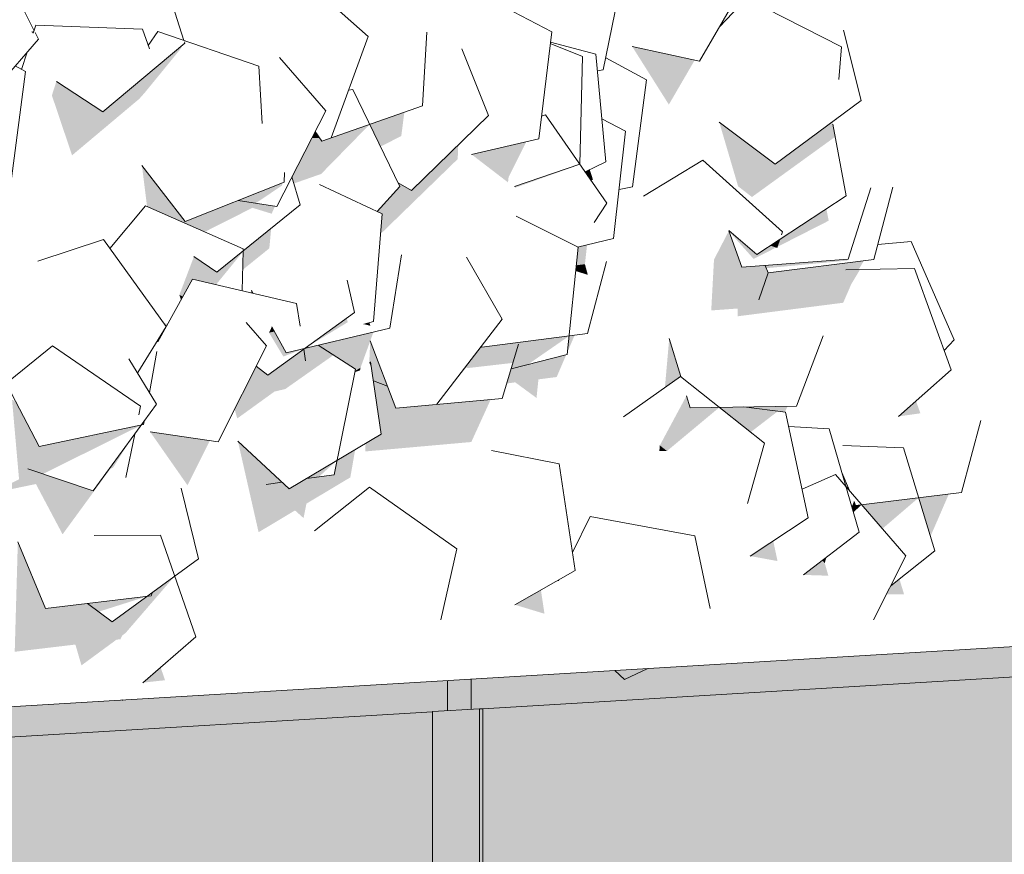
# Model space of a CAD drawing. Header units: millimetres. Extents: x 7522813 to 7573737, y -9734 to 10800.
# Tile 69 of 71: x 7548944 to 7549749, y 4252 to 4934. Entities that reach past the tile are written whole.
import ezdxf

# ---------------------------------------------------------------- set-up
doc = ezdxf.new("R2010")
doc.units = ezdxf.units.MM
doc.header["$MEASUREMENT"] = 0
for name, color, linetype in [('Nowe_2025-10-27 Żywopłot', 7, 'Continuous'), ('Nowe_280-A Dachy Powłoki', 7, 'Continuous'), ('Nowe_290-A Ściany kurtynowe', 7, 'Continuous')]:
    doc.layers.add(name, color=color, linetype=linetype)
for name, color, linetype, lineweight, true_color in [('Nowe_2025-10-27 Żywopłot_Nr_pióra__81', 7, 'Continuous', 13, 0x6a6a6a), ('Nowe_2025-10-27 Żywopłot_Nr_pióra__82', 7, 'Continuous', 13, 0xaaaaaa), ('Nowe_280-A Dachy Powłoki_Nr_pióra__61', 7, 'Continuous', 13, 0x6a6a6a), ('Nowe_280-A Dachy Powłoki_Nr_pióra__81', 7, 'Continuous', 13, 0x6a6a6a), ('Nowe_290-A Ściany kurtynowe_Nr_pióra__81', 7, 'Continuous', 13, 0x6a6a6a)]:
    doc.layers.add(name, color=color, linetype=linetype, lineweight=lineweight, true_color=true_color)
doc.layers.add('Nowe_290-A Ściany kurtynowe_Nr_pióra__87', color=7, linetype='Continuous', lineweight=13)

# ---------------------------------------------------------------- blocks, each defined once
blk = doc.blocks.new('ElemPrzekroju_2', base_point=(6982742.06, 0))
at = {"layer": 'Nowe_280-A Dachy Powłoki_Nr_pióra__81', "linetype": 'Continuous', "lineweight": 0, "true_color": 0x1a1a1a}
for points in [[(7549495.89, 4900.96), (7549444.8, 4912.06), (7549474.76, 4864.62)], [(7548945.26, 4893.57), (7548945.62, 4893.38), (7548945.67, 4893.56)], [(7548992.76, 4871.26), (7548970.39, 4872.12), (7548986.89, 4823.13), (7549041.91, 4869.37), (7549025.53, 4870), (7549011.98, 4858.62)], [(7549248.56, 4854.88), (7549230.21, 4848.47), (7549233.97, 4840.69)], [(7549560.31, 4816.76), (7549515.98, 4850.15), (7549531.37, 4797.8)], [(7549582.5, 4831.29), (7549608.62, 4848.4), (7549608.91, 4850.88)], [(7549179.48, 4830.64), (7549166.59, 4805.46), (7549168.15, 4800.08), (7549173.7, 4802.02), (7549190.49, 4807.88)], [(7549254.81, 4797.63), (7549236.24, 4777.08), (7549240.29, 4775.16), (7549239.07, 4759.67), (7549239.32, 4759.01), (7549302.14, 4820.08), (7549302.58, 4831.6), (7549264.41, 4794.49), (7549253.37, 4800.6)], [(7549313.41, 4823.93), (7549343.24, 4801.02), (7549343.78, 4805.43), (7549328.56, 4827.4)], [(7549075.46, 4773.93), (7549043.99, 4814.92), (7549048.19, 4781.33), (7549071.75, 4770.94)], [(7549348.44, 4797.64), (7549349.73, 4796.85), (7549349.04, 4797.85)], [(7549126.28, 4729.44), (7549148.14, 4747.06), (7549149.68, 4763.56), (7549126.62, 4744.98)], [(7549399.03, 4733.19), (7549406.13, 4734.1), (7549407.9, 4750), (7549400.95, 4748.32), (7549400.48, 4747.59)], [(7549509.4, 4696.27), (7549531.08, 4697.87), (7549530.94, 4691.5), (7549617.31, 4702.58), (7549623.73, 4717.51), (7549619.42, 4729.49), (7549624.68, 4729.58), (7549622.11, 4735.46), (7549556.03, 4726.98), (7549555.98, 4727.1), (7549548.23, 4704.97), (7549511.65, 4737.87)], [(7549077.57, 4707.65), (7549074.6, 4708.96), (7549075.96, 4704.74)], [(7549133.47, 4712.81), (7549133.55, 4710.55), (7549134.9, 4710.23)], [(7549057.11, 4670.71), (7549065.14, 4685.21), (7549061.82, 4685.99), (7549063.91, 4683.09), (7549057.54, 4672.77)], [(7549233.26, 4678.56), (7549188.11, 4667.92), (7549218.61, 4648.38), (7549218.29, 4646.8), (7549222.71, 4649.45), (7549230.64, 4671.33), (7549229.84, 4653.71), (7549230.9, 4654.34), (7549232.91, 4640.42), (7549239.32, 4648.77), (7549230.65, 4671.54), (7549230.72, 4671.55)], [(7549393.21, 4675.39), (7549391.91, 4662.46), (7549397.71, 4675.97)], [(7549475.05, 4673.4), (7549471.52, 4633.1), (7549484.4, 4642.17), (7549484.43, 4642.14)], [(7549342.12, 4636.57), (7549349.18, 4637.47), (7549366.59, 4624.71), (7549368.12, 4639.91), (7549383.04, 4641.83), (7549390.84, 4659.98), (7549345.77, 4648.59)], [(7549137.47, 4650.82), (7549119.76, 4615.54), (7549121.93, 4607.95), (7549152.33, 4629.93), (7549161.18, 4632.01), (7549163.94, 4645.69), (7549153.52, 4648.13), (7549147.02, 4643.43)], [(7549226.53, 4580.98), (7549313.26, 4588.69), (7549329.07, 4623.34), (7549251.62, 4616.47), (7549244.8, 4634.39), (7549233.17, 4638.66), (7549239.44, 4595.23), (7549226.84, 4587.69)], [(7548934.74, 4553.9), (7548934.84, 4549.67), (7548957.33, 4554.34), (7548979.13, 4513.22), (7549018.46, 4567.05), (7549019.66, 4567.3), (7549018.42, 4568.15), (7549004.22, 4548.71), (7548950.73, 4566.79), (7548964.9, 4586.19), (7548959.93, 4585.15), (7548941.19, 4621.11), (7548937.8, 4623.43), (7548943.55, 4558.16)], [(7549662.59, 4609.61), (7549680.38, 4612.18), (7549676.78, 4622.2)], [(7549535.91, 4617.41), (7549569.45, 4613.1), (7549571.92, 4617.98)], [(7549050.68, 4597.07), (7549081.25, 4553.31), (7549099.56, 4589.8)], [(7549147.84, 4565.85), (7549122.43, 4589.49), (7549139.37, 4514.92), (7549169.16, 4532.73), (7549176.1, 4526.48), (7549178.48, 4538.3), (7549214.35, 4559.74), (7549218.35, 4582.62), (7549203.57, 4573.78), (7549201.18, 4561.96), (7549178.41, 4558.74), (7549164.46, 4550.4), (7549158.52, 4555.92), (7549145.47, 4554.07)], [(7549467.38, 4585.91), (7549466.97, 4581.22), (7549473.19, 4581.32)], [(7549616.16, 4563.81), (7549619.44, 4552.38), (7549621.19, 4550.36), (7549619.6, 4555.58)], [(7549703.65, 4546.15), (7549678.93, 4543.14), (7549688.41, 4511.87), (7549688.78, 4511.92)], [(7549541.14, 4495.46), (7549563.61, 4491.32), (7549560.05, 4507.93)], [(7548940.01, 4417.17), (7548989.61, 4423.06), (7548994.56, 4406.02), (7549023.18, 4427.05), (7549026.49, 4427.44), (7549027.79, 4430.43), (7549030.59, 4432.49), (7549025.88, 4446.08), (7549019.65, 4441.51), (7548999.62, 4456.75), (7548965.1, 4452.65), (7548942.56, 4506.99)], [(7549600.28, 4491.82), (7549584.92, 4480.01), (7549605.13, 4479.36), (7549602.18, 4489.62)], [(7549384.57, 4475.04), (7549385.21, 4476.35), (7549384.61, 4476.01)], [(7549656.1, 4471.09), (7549652.62, 4464.15), (7549667.01, 4464.22), (7549663.22, 4476.75)], [(7549370.13, 4467.76), (7549348.81, 4455.62), (7549373.09, 4448.25)], [(7549044.68, 4391.89), (7549062.92, 4393.9), (7549059.24, 4404.49)]]:
    blk.add_hatch(color=250, dxfattribs=at).paths.add_polyline_path(points)
at = {"layer": 'Nowe_280-A Dachy Powłoki_Nr_pióra__61', "color": 251, "linetype": 'Continuous', "lineweight": 13, "true_color": 0x6a6a6a}
blk.add_line((7550935.98, 4492.2), (7547942.41, 4312.59), dxfattribs=at)
blk = doc.blocks.new('ElemPrzekroju_137', base_point=(6982742.06, 0))
at = {"layer": 'Nowe_290-A Ściany kurtynowe_Nr_pióra__81', "linetype": 'Continuous', "lineweight": 0, "true_color": 0x1a1a1a}
blk.add_hatch(color=250, dxfattribs=at).paths.add_polyline_path([(7547844.73, 4306.73), (7547727.43, 4299.69), (7547727.43, 4274.97), (7547731.64, 4275.22), (7547734.35, 4275.22), (7549281.46, 4368.05), (7549281.46, 4368.21), (7549293.8, 4368.95), (7549293.8, 4393.67), (7549028.33, 4377.74), (7549028.13, 4377.57), (7549027.94, 4377.72), (7547942.41, 4312.59), (7547860.55, 4284.15)])
blk = doc.blocks.new('ElemPrzekroju_138', base_point=(6982742.06, 0))
at = {"layer": 'Nowe_290-A Ściany kurtynowe_Nr_pióra__81', "linetype": 'Continuous', "lineweight": 0, "true_color": 0x1a1a1a}
blk.add_hatch(color=250, dxfattribs=at).paths.add_polyline_path([(7549315.76, 4370.27), (7549319.97, 4370.52), (7549322.67, 4370.52), (7550051.56, 4414.26), (7550051.56, 4414.42), (7550063.89, 4415.16), (7550063.89, 4439.88), (7549457.69, 4403.5), (7549438.36, 4394.39), (7549430.5, 4401.87), (7549315.76, 4394.99)])
blk = doc.blocks.new('ElemPrzekroju_176', base_point=(6982742.06, 0))
at = {"layer": 'Nowe_290-A Ściany kurtynowe_Nr_pióra__81', "linetype": 'Continuous', "lineweight": 0, "true_color": 0x1a1a1a}
for points in [[(7550073.52, 4440.45), (7550073.52, 4415.74), (7550083.15, 4416.31), (7550083.15, 4441.03)], [(7550085.86, 4441.19), (7550083.15, 4441.03), (7550083.15, 4416.31), (7550085.86, 4416.48)], [(7549322.67, 4370.52), (7549322.67, 3620.61), (7550054.27, 3664.5), (7550051.56, 3664.5), (7550051.56, 4414.26)], [(7549293.8, 4393.67), (7549293.8, 4368.95), (7549303.42, 4369.53), (7549303.42, 4394.25)], [(7549313.05, 3620.03), (7549315.76, 3620.03), (7550063.89, 3664.92), (7550063.89, 3665.08)], [(7550073.52, 3665.66), (7550073.52, 3640.62), (7550083.15, 3641.19), (7550083.15, 3666.23)], [(7550085.86, 3666.23), (7550083.15, 3666.23), (7550083.15, 3641.19), (7550085.86, 3641.19)], [(7549293.8, 3618.87), (7549293.8, 3593.83), (7549303.42, 3594.41), (7549303.42, 3619.45)]]:
    blk.add_hatch(color=250, dxfattribs=at).paths.add_polyline_path(points)
at = {"layer": 'Nowe_290-A Ściany kurtynowe_Nr_pióra__87', "color": 7, "linetype": 'Continuous', "lineweight": 13}
for p, q in [((7550083.15, 4416.31), (7550083.15, 4441.03)), ((7550051.56, 4414.26), (7549322.67, 4370.52)), ((7549293.8, 4393.67), (7549293.8, 4368.95)), ((7549322.67, 3620.61), (7550054.27, 3664.5)), ((7550083.15, 3641.19), (7550083.15, 3666.23)), ((7550073.52, 3640.62), (7550083.15, 3641.19)), ((7550085.86, 3641.19), (7550083.15, 3641.19)), ((7549293.8, 3618.87), (7549293.8, 3593.83)), ((7549293.8, 3593.83), (7549303.42, 3594.41))]:
    blk.add_line(p, q, dxfattribs=at)
blk = doc.blocks.new('ElemPrzekroju_177', base_point=(6982742.06, 0))
at = {"layer": 'Nowe_290-A Ściany kurtynowe_Nr_pióra__81', "linetype": 'Continuous', "lineweight": 0, "true_color": 0x1a1a1a}
for points in [[(7549303.42, 4369.53), (7549313.05, 4370.11), (7549313.05, 4394.82), (7549303.42, 4394.25)], [(7549315.76, 4394.99), (7549313.05, 4394.82), (7549313.05, 4370.11), (7549315.76, 4370.27)], [(7547734.35, 4275.22), (7547734.35, 3525.31), (7549284.17, 3618.3), (7549281.46, 3618.3), (7549281.46, 4368.05)]]:
    blk.add_hatch(color=250, dxfattribs=at).paths.add_polyline_path(points)
at = {"layer": 'Nowe_290-A Ściany kurtynowe_Nr_pióra__87', "color": 7, "linetype": 'Continuous', "lineweight": 13}
for p, q in [((7549313.05, 4370.11), (7549313.05, 4394.82)), ((7549281.46, 4368.05), (7547734.35, 4275.22))]:
    blk.add_line(p, q, dxfattribs=at)
blk = doc.blocks.new('ElemPrzekroju_290', base_point=(6982742.06, 0))
at = {"layer": 'Nowe_290-A Ściany kurtynowe_Nr_pióra__81', "linetype": 'Continuous', "lineweight": 0, "true_color": 0x1a1a1a}
for points in [[(7549281.46, 4368.21), (7549281.46, 3618.3), (7549319.97, 3620.61), (7549319.97, 4370.52)], [(7549322.67, 3620.61), (7549322.67, 4370.52), (7549319.97, 4370.52), (7549319.97, 3620.61)], [(7549303.42, 3619.45), (7549322.67, 3620.61), (7549319.97, 3620.61), (7549281.46, 3618.3), (7549284.17, 3618.3)]]:
    blk.add_hatch(color=250, dxfattribs=at).paths.add_polyline_path(points)
at = {"layer": 'Nowe_290-A Ściany kurtynowe_Nr_pióra__87', "color": 7, "linetype": 'Continuous', "lineweight": 13}
for p, q in [((7549319.97, 4370.52), (7549281.46, 4368.21)), ((7549281.46, 3618.3), (7549281.46, 4368.21)), ((7549322.67, 4370.52), (7549319.97, 4370.52)), ((7549319.97, 3620.61), (7549319.97, 4370.52)), ((7549322.67, 4370.52), (7549322.67, 3620.61)), ((7549281.46, 3618.3), (7549319.97, 3620.61)), ((7549284.17, 3618.3), (7549281.46, 3618.3)), ((7549284.17, 3618.3), (7549293.8, 3618.87)), ((7549293.8, 3618.87), (7549303.42, 3619.45)), ((7549303.42, 3619.45), (7549313.05, 3620.03)), ((7549313.05, 3620.03), (7549322.67, 3620.61)), ((7549319.97, 3620.61), (7549322.67, 3620.61))]:
    blk.add_line(p, q, dxfattribs=at)
blk = doc.blocks.new('ElemPrzekroju_344', base_point=(6982742.06, 0))
at = {"layer": 'Nowe_2025-10-27 Żywopłot_Nr_pióra__81', "linetype": 'Continuous', "lineweight": 0, "true_color": 0x1a1a1a}
for points in [[(7548955.81, 4924.79), (7548953.44, 4924.02), (7548955.2, 4922.91)], [(7549077.48, 4913.66), (7549048.37, 4889.2), (7549046.57, 4874.67), (7549075.71, 4910.3)], [(7549048.37, 4889.2), (7549025.53, 4870), (7549041.91, 4869.37), (7549046.57, 4874.67)], [(7548974.07, 4883.56), (7548970.39, 4872.12), (7548992.76, 4871.26)], [(7549233.97, 4840.69), (7549239.03, 4830.24), (7549256.02, 4838.93), (7549258.52, 4858.36), (7549248.56, 4854.88)], [(7549179.48, 4830.64), (7549190.49, 4807.88), (7549230.21, 4848.47), (7549191.12, 4834.82), (7549189.09, 4837.7), (7549183.16, 4837.83)], [(7549531.37, 4797.8), (7549542.68, 4789.04), (7549610.81, 4838.36), (7549609.78, 4843.86), (7549608.62, 4848.4), (7549582.5, 4831.29), (7549561.6, 4815.79), (7549560.31, 4816.76)], [(7549183.16, 4837.83), (7549189.09, 4837.7), (7549185.62, 4842.63)], [(7549358.17, 4834.18), (7549328.56, 4827.4), (7549343.78, 4805.43)], [(7549349.04, 4797.85), (7549349.73, 4796.85), (7549401.67, 4815.45), (7549401.8, 4815.75)], [(7549406.29, 4809.68), (7549411.24, 4802.54), (7549412.74, 4803.15), (7549410.06, 4811.52)], [(7549158.87, 4800.48), (7549122.69, 4786.16), (7549136.97, 4783.91), (7549158.48, 4798.41)], [(7549075.46, 4773.93), (7549071.75, 4770.94), (7549095.37, 4760.52), (7549134.36, 4780.22), (7549150.04, 4775.37), (7549152.76, 4781.42), (7549122.69, 4786.16), (7549079.26, 4768.98)], [(7549565.56, 4754.47), (7549563.38, 4748.24), (7549605.42, 4769.66), (7549603.48, 4779.31)], [(7549523.31, 4760.39), (7549511.65, 4737.87), (7549548.23, 4704.97), (7549555.98, 4727.1), (7549553.4, 4733.15), (7549534.49, 4731.75), (7549523.75, 4761.25), (7549524.64, 4760.94), (7549523.77, 4761.68)], [(7549523.75, 4761.25), (7549523.81, 4761.1), (7549544.08, 4738.41), (7549562.31, 4747.7), (7549557.7, 4749.32), (7549546.7, 4742.12), (7549524.64, 4760.94)], [(7549565.56, 4754.47), (7549557.7, 4749.32), (7549562.31, 4747.7), (7549563.83, 4749.52)], [(7549105.1, 4727.64), (7549086.56, 4740.42), (7549074.6, 4708.96), (7549077.57, 4707.65), (7549085.42, 4721.82), (7549104.53, 4717.34), (7549126.61, 4744.38), (7549126.62, 4744.98)], [(7549400.95, 4748.32), (7549400.13, 4748.13), (7549400.51, 4747.94), (7549400.48, 4747.59)], [(7549398.56, 4728.57), (7549408.51, 4725.37), (7549406.13, 4734.1), (7549399.03, 4733.19)], [(7549553.4, 4733.15), (7549554.39, 4730.83), (7549620.53, 4737.06), (7549620.88, 4738.15)], [(7549622.11, 4735.46), (7549624.68, 4729.58), (7549629.84, 4729.68), (7549634.29, 4737.02)], [(7549619.42, 4729.49), (7549623.73, 4717.51), (7549631, 4729.7)], [(7549211.37, 4689.96), (7549177.42, 4665.41), (7549212.22, 4686.65)], [(7549229.96, 4686.31), (7549225.48, 4685.07), (7549230.84, 4683.72)], [(7549152.24, 4679.01), (7549150.12, 4682.82), (7549147.91, 4678.12)], [(7549147.91, 4678.12), (7549159.59, 4658.57), (7549177.42, 4665.41), (7549161.83, 4661.74), (7549152.24, 4679.01)], [(7549321.4, 4667.04), (7549332.56, 4680.94), (7549332.35, 4681.32), (7549321.39, 4667.07)], [(7549230.7, 4671.42), (7549230.72, 4671.55), (7549230.65, 4671.54)], [(7549284.95, 4619.64), (7549284.6, 4619.77), (7549284.89, 4619.56), (7549309.31, 4649.93), (7549309.66, 4649.08), (7549347.22, 4653.38), (7549351.91, 4668.82), (7549350.89, 4669.95), (7549321.76, 4666.2), (7549321.39, 4667.07)], [(7549351.91, 4668.82), (7549345.77, 4648.59), (7549359.49, 4652.06), (7549393.21, 4675.39), (7549350.89, 4669.95)], [(7549176.22, 4664.54), (7549153.52, 4648.13), (7549163.94, 4645.69), (7549177.73, 4655.13)], [(7549161.18, 4632.01), (7549200.71, 4659.85), (7549188.11, 4667.93), (7549177.42, 4665.41), (7549176.22, 4664.54), (7549177.73, 4655.13), (7549163.94, 4645.69)], [(7549229.84, 4653.71), (7549231.62, 4649.37), (7549230.9, 4654.34)], [(7549218.29, 4646.8), (7549218.09, 4645.82), (7549222.29, 4647.29), (7549222.71, 4649.45)], [(7549239.32, 4648.77), (7549232.91, 4640.42), (7549233.17, 4638.66), (7549244.8, 4634.39)], [(7549489.14, 4626.44), (7549467.38, 4585.91), (7549473.19, 4581.32), (7549516.1, 4617.09), (7549492.06, 4616.7)], [(7549535.91, 4617.41), (7549516.1, 4617.09), (7549541.72, 4596.82), (7549563.83, 4613.82)], [(7549045.69, 4605.47), (7549043.55, 4602.53), (7549045.68, 4605.41)], [(7548964.9, 4586.19), (7548950.73, 4566.79), (7548963.16, 4562.59), (7549043.55, 4602.53)], [(7549018.42, 4568.15), (7549019.66, 4567.3), (7549020.87, 4568.46), (7549031.56, 4585.44), (7549038, 4594.49), (7549038.14, 4595.13)], [(7549178.41, 4558.74), (7549188.57, 4560.18), (7549203.57, 4573.78)], [(7549145.47, 4554.07), (7549158.52, 4555.92), (7549147.84, 4565.85)], [(7549622.36, 4549), (7549619.6, 4555.58), (7549621.19, 4550.36)], [(7549624.19, 4535.85), (7549625.56, 4531.07), (7549632.32, 4537.47), (7549627.43, 4536.87), (7549626.15, 4539.94)], [(7549632.32, 4537.47), (7549649.33, 4517.77), (7549678.93, 4543.14)], [(7549603.46, 4494.26), (7549600.28, 4491.82), (7549602.18, 4489.62)], [(7549048.27, 4462.53), (7549025.88, 4446.08), (7549030.59, 4432.49), (7549070.77, 4479.05), (7549052.27, 4465.46), (7549051.57, 4462.92)], [(7549048.27, 4462.53), (7548999.62, 4456.75), (7549008.6, 4449.92)], [(7549048.27, 4462.53), (7549052.08, 4464.79), (7549052.27, 4465.46)], [(7549457.69, 4403.5), (7549430.5, 4401.87), (7549438.36, 4394.39)], [(7549027.94, 4377.72), (7549028.13, 4377.57), (7549028.33, 4377.74)]]:
    blk.add_hatch(color=250, dxfattribs=at).paths.add_polyline_path(points)
at = {"layer": 'Nowe_2025-10-27 Żywopłot_Nr_pióra__82', "color": 253, "linetype": 'Continuous', "lineweight": 13, "true_color": 0xaaaaaa}
for p, q in [((7549421.05, 4892.96), (7549438.85, 4979.3)), ((7549499.85, 4900.1), (7549544.03, 4976.1)), ((7548955.88, 4925.02), (7548933.32, 4970.45)), ((7549078.3, 4917.12), (7549061.34, 4971.39)), ((7549228.89, 4920.25), (7549186.13, 4958.45)), ((7549379, 4924.04), (7549328.84, 4950.58)), ((7549538.19, 4951.64), (7549516.17, 4928.18)), ((7549615.9, 4911.86), (7549538.19, 4951.64)), ((7548957.36, 4929.56), (7548955.2, 4922.91)), ((7549044.36, 4926.21), (7548957.36, 4929.56)), ((7549050.05, 4910.28), (7549044.36, 4926.21)), ((7548959.38, 4917.98), (7548956.62, 4923.55)), ((7549057.1, 4924.44), (7549049.09, 4912.96)), ((7549139.51, 4895.98), (7549057.1, 4924.44)), ((7549198.79, 4837.49), (7549228.89, 4920.25)), ((7549273.43, 4863.56), (7549276.79, 4923.88)), ((7549368.33, 4836.5), (7549379, 4924.04)), ((7549631.85, 4867.89), (7549617.61, 4925.53)), ((7548901.83, 4851.8), (7548959.38, 4917.98)), ((7549011.98, 4858.62), (7549078.99, 4914.93)), ((7549078.99, 4914.93), (7549078.67, 4915.94)), ((7549327.23, 4855.57), (7549305.6, 4910.34)), ((7549404.27, 4903.95), (7549377.85, 4914.66)), ((7549415.18, 4905.76), (7549377.96, 4915.57)), ((7549444.8, 4912.06), (7549499.85, 4900.1)), ((7549613.78, 4885.07), (7549615.9, 4911.86)), ((7548950.16, 4907.38), (7548945.62, 4893.38)), ((7549194.25, 4859.49), (7549156.57, 4903.23)), ((7549401.91, 4815.79), (7549404.27, 4903.95)), ((7549423.19, 4817.93), (7549415.18, 4905.76)), ((7549456.4, 4884.9), (7549423.11, 4902.92)), ((7548948.86, 4891.62), (7548940.43, 4896.19)), ((7549142.28, 4849.13), (7549139.51, 4895.98)), ((7548937.39, 4804.19), (7548948.86, 4891.62)), ((7549416.4, 4892.33), (7549421.05, 4892.96)), ((7548974.07, 4883.56), (7549011.98, 4858.62)), ((7549444.95, 4797.46), (7549456.4, 4884.9)), ((7549216.49, 4876.83), (7549212.93, 4876.36)), ((7549254.81, 4797.63), (7549216.49, 4876.83)), ((7549191.12, 4834.82), (7549273.43, 4863.56)), ((7549561.6, 4815.79), (7549631.85, 4867.89)), ((7549154.16, 4781.2), (7549194.25, 4859.49)), ((7549264.41, 4794.49), (7549327.23, 4855.57)), ((7549374.01, 4856.25), (7549370.61, 4855.21)), ((7549424.03, 4784.07), (7549374.01, 4856.25)), ((7549439.37, 4842.88), (7549420.01, 4852.84)), ((7549515.98, 4850.15), (7549561.6, 4815.79)), ((7549619.81, 4790.01), (7549608.9, 4848.59)), ((7549611.18, 4852.09), (7549611.23, 4852.6)), ((7549183.16, 4837.83), (7549189.09, 4837.7)), ((7549185.62, 4842.63), (7549191.12, 4834.82)), ((7549429.63, 4755.23), (7549439.37, 4842.88)), ((7549313.41, 4823.93), (7549368.33, 4836.5)), ((7549043.99, 4814.92), (7549079.26, 4768.98)), ((7549348.44, 4797.64), (7549401.91, 4815.79)), ((7549406.29, 4809.68), (7549423.19, 4817.93)), ((7549502.63, 4819.25), (7549454.04, 4789.69)), ((7549567.74, 4760.69), (7549502.63, 4819.25)), ((7549160.36, 4801.07), (7549160.48, 4809.02)), ((7549173.23, 4782.55), (7549166.59, 4805.46)), ((7549079.26, 4768.98), (7549160.36, 4801.07)), ((7549240.29, 4775.16), (7549189.07, 4799.36)), ((7549236.24, 4777.08), (7549254.81, 4797.63)), ((7549253.37, 4800.6), (7549264.41, 4794.49)), ((7549434.05, 4795.08), (7549444.95, 4797.46)), ((7549546.7, 4742.12), (7549619.81, 4790.01)), ((7549621.33, 4738.18), (7549639.94, 4796.48)), ((7549642.4, 4738.06), (7549657.95, 4797.1)), ((7549046.83, 4781.93), (7549017.77, 4747.02)), ((7549126.66, 4746.72), (7549046.83, 4781.93)), ((7549105.1, 4727.64), (7549173.23, 4782.55)), ((7549122.69, 4786.16), (7549154.16, 4781.2)), ((7549413.82, 4768.25), (7549424.03, 4784.07)), ((7549233.33, 4687.25), (7549240.29, 4775.16)), ((7549400.51, 4747.94), (7549349.82, 4773.32)), ((7549523.75, 4761.25), (7549534.49, 4731.75)), ((7549523.77, 4761.68), (7549546.7, 4742.12)), ((7549566.88, 4758.23), (7549567.74, 4760.69)), ((7549012.53, 4754.29), (7548958.94, 4736.54)), ((7549063.91, 4683.09), (7549012.53, 4754.29)), ((7549400.13, 4748.13), (7549429.63, 4755.23)), ((7549563.09, 4747.42), (7549565.56, 4754.47)), ((7549672.78, 4752.77), (7549645.63, 4750.3)), ((7549708.06, 4672.14), (7549672.78, 4752.77)), ((7549125.91, 4712.34), (7549126.62, 4744.98)), ((7549126.64, 4745.92), (7549126.66, 4746.72)), ((7549246.64, 4681.71), (7549256.15, 4741.71)), ((7549391.68, 4660.19), (7549400.51, 4747.94)), ((7549400.48, 4747.59), (7549400.95, 4748.32)), ((7549086.56, 4740.42), (7549105.1, 4727.64)), ((7549338.43, 4689.24), (7549309.29, 4739.81)), ((7549408.13, 4677.31), (7549423.65, 4736.36)), ((7549534.49, 4731.75), (7549621.33, 4738.18)), ((7549553.4, 4733.15), (7549556.03, 4726.98)), ((7549556.03, 4726.98), (7549642.4, 4738.06)), ((7549548.23, 4704.97), (7549555.98, 4727.1)), ((7549675.64, 4730.52), (7549619.42, 4729.49)), ((7549705.47, 4647.66), (7549675.64, 4730.52)), ((7549085.42, 4721.82), (7549057.11, 4670.71)), ((7549170.24, 4701.95), (7549085.42, 4721.82)), ((7549217.89, 4694.67), (7549211.69, 4721.15)), ((7549133.47, 4712.81), (7549134.9, 4710.23)), ((7549173.22, 4683.35), (7549170.24, 4701.95)), ((7549147.02, 4643.43), (7549217.89, 4694.67)), ((7549145.8, 4667.42), (7549129.19, 4686.36)), ((7549225.48, 4685.07), (7549233.33, 4687.25)), ((7549284.95, 4619.64), (7549338.43, 4689.24)), ((7549040.7, 4645.53), (7549063.91, 4683.09)), ((7549150.12, 4682.82), (7549161.83, 4661.74)), ((7549161.83, 4661.74), (7549246.64, 4681.71)), ((7549321.76, 4666.2), (7549408.13, 4677.31)), ((7549230.65, 4671.54), (7549251.62, 4616.47)), ((7549338.35, 4624.17), (7549351.91, 4668.82)), ((7549475.05, 4673.4), (7549484.43, 4642.14)), ((7549579.12, 4618.1), (7549600.99, 4675.42)), ((7549699.73, 4663.62), (7549708.06, 4672.14)), ((7548970.78, 4667.39), (7548936.4, 4639.33)), ((7549042.88, 4617.95), (7548970.78, 4667.39)), ((7549050.1, 4629.3), (7549056.27, 4662.69)), ((7549106.34, 4588.8), (7549145.8, 4667.42)), ((7549177.73, 4655.13), (7549176.22, 4664.54)), ((7549218.61, 4648.38), (7549188.11, 4667.93)), ((7549321.39, 4667.07), (7549321.76, 4666.2)), ((7549056.01, 4619.6), (7549033.36, 4656.74)), ((7549239.44, 4595.23), (7549230.9, 4654.34)), ((7549345.77, 4648.59), (7549391.68, 4660.19)), ((7549137.47, 4650.82), (7549147.02, 4643.43)), ((7549201.18, 4561.96), (7549218.61, 4648.38)), ((7549662.59, 4609.61), (7549705.47, 4647.66)), ((7549233.17, 4638.66), (7549244.8, 4634.39)), ((7549484.4, 4642.17), (7549437.76, 4609.35)), ((7549553.02, 4587.88), (7549484.4, 4642.17)), ((7548937.36, 4628.45), (7548959.93, 4585.15)), ((7549251.62, 4616.47), (7549338.35, 4624.17)), ((7549489.14, 4626.44), (7549492.06, 4616.7)), ((7549004.22, 4548.71), (7549056.01, 4619.6)), ((7549041.4, 4610.8), (7549042.88, 4617.95)), ((7549492.06, 4616.7), (7549579.12, 4618.1)), ((7549570.24, 4613), (7549535.91, 4617.41)), ((7549588.7, 4526.81), (7549570.24, 4613)), ((7549045.21, 4602.88), (7549045.69, 4605.47)), ((7549713.87, 4547.4), (7549729.78, 4606.36)), ((7548959.93, 4585.15), (7549045.21, 4602.88)), ((7549050.68, 4597.07), (7549106.34, 4588.8)), ((7549605.91, 4599.54), (7549572.74, 4601.31)), ((7549630.21, 4514.84), (7549605.91, 4599.54)), ((7549030.76, 4559.69), (7549038.14, 4595.13)), ((7549122.43, 4589.49), (7549164.46, 4550.4)), ((7549164.46, 4550.4), (7549239.44, 4595.23)), ((7549384.99, 4570.91), (7549329.73, 4581.75)), ((7549539.16, 4538.4), (7549553.02, 4587.88)), ((7549666.54, 4584.02), (7549617.02, 4585.86)), ((7549692.1, 4499.7), (7549666.54, 4584.02)), ((7548950.73, 4566.79), (7549004.22, 4548.71)), ((7549398.18, 4483.73), (7549384.99, 4570.91)), ((7549145.47, 4554.07), (7549158.52, 4555.92)), ((7549178.41, 4558.74), (7549201.18, 4561.96)), ((7549611.09, 4562.05), (7549583.72, 4550.06)), ((7549668.41, 4495.67), (7549611.09, 4562.05)), ((7549616.16, 4563.81), (7549622.36, 4549)), ((7549090.14, 4493.28), (7549076.17, 4551)), ((7549229.9, 4551.67), (7549185.08, 4516.18)), ((7549301.31, 4501.22), (7549229.9, 4551.67)), ((7549626.15, 4539.94), (7549627.43, 4536.87)), ((7549627.43, 4536.87), (7549713.87, 4547.4)), ((7549410.34, 4527.68), (7549395.97, 4498.32)), ((7549496.03, 4512.08), (7549410.34, 4527.68)), ((7549541.14, 4495.46), (7549588.7, 4526.81)), ((7549059.14, 4512.59), (7549005, 4512.28)), ((7549088.01, 4429.38), (7549059.14, 4512.59)), ((7549508.54, 4452.48), (7549496.03, 4512.08)), ((7549584.92, 4480.01), (7549630.21, 4514.84)), ((7548942.56, 4506.99), (7548965.1, 4452.65)), ((7549288.39, 4443.18), (7549301.31, 4501.22)), ((7549656.1, 4471.09), (7549692.1, 4499.7)), ((7549019.65, 4441.51), (7549090.14, 4493.28)), ((7549642.18, 4443.3), (7549668.41, 4495.67)), ((7549348.81, 4455.62), (7549398.18, 4483.73)), ((7549385.21, 4476.35), (7549384.57, 4475.04)), ((7548965.1, 4452.65), (7549051.57, 4462.92)), ((7549051.57, 4462.92), (7549052.27, 4465.46)), ((7548999.62, 4456.75), (7549019.65, 4441.51)), ((7549044.68, 4391.89), (7549088.01, 4429.38)), ((7549438.36, 4394.39), (7549457.69, 4403.5)), ((7549430.5, 4401.87), (7549438.36, 4394.39)), ((7549027.94, 4377.72), (7549028.13, 4377.57)), ((7549028.13, 4377.57), (7549028.33, 4377.74))]:
    blk.add_line(p, q, dxfattribs=at)

msp = doc.modelspace()

# ---------------------------------------------------------------- block references
at = {"layer": 'Nowe_2025-10-27 Żywopłot', "lineweight": 0}
msp.add_blockref('ElemPrzekroju_344', (6982742.06, 0), dxfattribs=at)
at = {"layer": 'Nowe_280-A Dachy Powłoki', "lineweight": 0}
msp.add_blockref('ElemPrzekroju_2', (6982742.06, 0), dxfattribs=at)
at = {"layer": 'Nowe_290-A Ściany kurtynowe', "lineweight": 0}
for name in ['ElemPrzekroju_176', 'ElemPrzekroju_138', 'ElemPrzekroju_177', 'ElemPrzekroju_137', 'ElemPrzekroju_290']:
    msp.add_blockref(name, (6982742.06, 0), dxfattribs=at)

doc.saveas('drawing.dxf')
